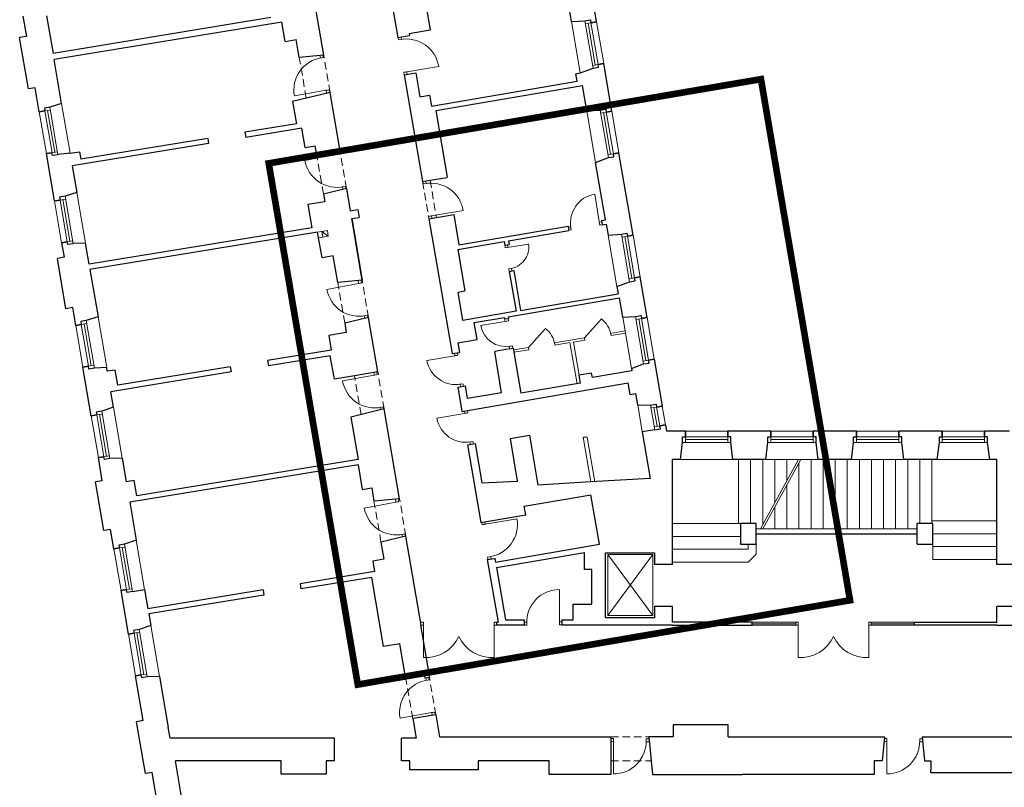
# Model space of a CAD drawing. Header units: centimetres. Extents: x 690840 to 714026, y 27673 to 40762.
# Tile 84 of 162: x 701336 to 701467, y 37499 to 37601. Entities that reach past the tile are written whole.
import ezdxf

# ---------------------------------------------------------------- set-up
doc = ezdxf.new("R2010")
doc.units = ezdxf.units.CM
doc.linetypes.add('DASHED', pattern=[19.05, 12.7, -6.35])
for name, color, linetype, lineweight in [('Drzwi i okna', 51, 'Continuous', 9), ('Kanały wentylacyjne', 3, 'Continuous', 9), ('Przekrojowa', 253, 'Continuous', 25), ('Ramka', 255, 'Continuous', 9), ('S3_obrys zakresu', 1, 'Continuous', 5), ('Widokowa', 140, 'Continuous', 9)]:
    doc.layers.add(name, color=color, linetype=linetype, lineweight=lineweight)

# ---------------------------------------------------------------- blocks, each defined once
blk = doc.blocks.new('zw$2918')
at = {"layer": 'Drzwi i okna', "color": 0}
for p, q in [((1286.2, -1419.9), (1285.2, -1413.4)), ((1295.1, -1418.5), (1286.2, -1419.9)), ((1294.1, -1418.6), (1293, -1412.1)), ((1079.3, -1467.8), (1078.1, -1461.3)), ((1078.3, -1468), (1087.1, -1466.4)), ((1087.1, -1466.4), (1086.1, -1460.7)), ((1309.2, -1504.2), (1300.4, -1505.7)), ((1300.4, -1505.7), (1301.4, -1512.1)), ((1308.2, -1504.4), (1392.6, -1490.5)), ((1309.3, -1510.8), (1308.2, -1504.4)), ((1094.6, -1553.4), (1010.4, -1568.4)), ((1093.6, -1553.5), (1102.4, -1552)), ((1095.9, -1561.1), (1094.6, -1553.4)), ((1102.4, -1552), (1103.7, -1559.1)), ((1120.8, -1715.6), (1122.3, -1723.7)), ((1130.1, -1722.2), (1128.8, -1714.9)), ((1122.3, -1723.7), (1038.2, -1739.1)), ((1121.3, -1723.8), (1130.1, -1722.2)), ((1351.6, -1801.4), (1350.5, -1794.9)), ((1359.5, -1800.1), (1358.4, -1793.6)), ((1137, -1809.3), (1145.8, -1807.7)), ((1138, -1809.1), (1139.1, -1815.5)), ((1145.8, -1807.7), (1146.9, -1813.6)), ((1360.5, -1799.9), (1351.6, -1801.4)), ((1818.8, -1907), (1805.9, -1828.1)), ((1373.6, -1885.8), (1458, -1871.9)), ((1374.6, -1885.7), (1365.7, -1887.1)), ((1365.7, -1887.1), (1366.8, -1893.5)), ((1374.7, -1892.2), (1373.6, -1885.8)), ((1817.9, -1901.6), (1819.4, -1910.5)), ((1824.5, -1901.5), (1818.1, -1902.6)), ((1742.2, -1915), (1735.7, -1916.1)), ((1743.5, -1922.9), (1737, -1924)), ((1742, -1914), (1743.5, -1922.9)), ((1819.4, -1910.5), (1825.8, -1909.4)), ((1568.7, -1970.2), (1567.6, -1963.7)), ((1568.7, -1970.2), (1630.4, -1960.2)), ((1577.6, -1968.8), (1568.7, -1970.2)), ((1575.6, -1969), (1574.5, -1962.5)), ((1585.5, -2025.1), (1578.6, -2026.3)), ((1578.6, -2026.3), (1579.6, -2032.7)), ((1586.5, -2031.5), (1585.5, -2025.1)), ((1179.1, -2056.7), (1180.6, -2064.7)), ((1188.4, -2063.3), (1187.1, -2056.2)), ((1180.6, -2064.7), (1096.5, -2080.2)), ((1179.6, -2064.9), (1188.4, -2063.3)), ((1195.3, -2150.4), (1204.2, -2148.8)), ((1196.3, -2150.2), (1197.3, -2155.8)), ((1204.2, -2148.8), (1205.2, -2154.5)), ((1568.4, -2165.1), (1567.3, -2158.6)), ((1568.4, -2165.1), (1577.2, -2163.6)), ((1577.2, -2163.6), (1576.2, -2157.1)), ((1572.8, -2164.4), (1503.7, -2175.8)), ((1579.3, -2231.1), (1588.2, -2229.7)), ((1580.4, -2237.5), (1579.3, -2231.1)), ((1588.2, -2229.7), (1589.2, -2236.1)), ((1440.3, -2254.8), (1361.5, -2268.6)), ((1434.7, -2249.2), (1435.8, -2255.6)), ((1434.8, -2255.8), (1443.7, -2254.2)), ((1443.7, -2254.2), (1442.6, -2247.8)), ((1222, -2307.2), (1137.9, -2322.7)), ((1220.8, -2300.3), (1222, -2307.2)), ((1221.1, -2307.4), (1229.9, -2305.8)), ((1229.9, -2305.8), (1228.6, -2298.7)), ((1448.1, -2331.5), (1456.9, -2330)), ((1449.1, -2331.4), (1450.2, -2337.9)), ((1456.9, -2330), (1458.1, -2336.5)), ((1236.8, -2392.9), (1245.6, -2391.2)), ((1237.8, -2392.7), (1238.9, -2399)), ((1245.6, -2391.2), (1246.7, -2397)), ((1466.6, -2407.6), (1387.8, -2421.4)), ((1461, -2402), (1462.2, -2408.4)), ((1461.2, -2408.5), (1470, -2407)), ((1470, -2407), (1468.9, -2400.6)), ((1474.4, -2484.3), (1483.3, -2482.8)), ((1475.4, -2484.1), (1476.5, -2490.6)), ((1483.3, -2482.8), (1484.4, -2489.3)), ((1279.5, -2643.3), (1195.4, -2658.8)), ((1278, -2635.3), (1279.5, -2643.3)), ((1278.5, -2643.5), (1287.4, -2641.9)), ((1287.4, -2641.9), (1286, -2634.6)), ((1507.8, -2703.3), (1506.6, -2696.3)), ((1516.7, -2701.7), (1507.8, -2703.3)), ((1514.5, -2695), (1515.7, -2701.9)), ((1515.7, -2701.9), (1600, -2687.6)), ((1294.2, -2729), (1303.1, -2727.4)), ((1295.2, -2728.8), (1296.4, -2735.1)), ((1303.1, -2727.4), (1304.2, -2733.2)), ((1531.2, -2787.4), (1522.3, -2788.9)), ((1522.3, -2788.9), (1523.3, -2794.9)), ((1530.2, -2787.6), (1531.2, -2793.6)), ((1712.5, -2960), (1712.1, -2874.5)), ((1352.7, -2961.1), (1346.2, -2961.1)), ((1346.2, -2969.1), (1352.6, -2969.1)), ((1352.6, -2969.1), (1352.5, -3054.6)), ((1352.6, -2970.1), (1352.7, -2961.1)), ((1539.7, -2970.1), (1539.7, -2961.1)), ((1539.7, -2961.1), (1546.2, -2961.1)), ((1546.2, -2969.1), (1539.7, -2969.1)), ((1539.7, -2969.1), (1539.8, -3054.6)), ((1625.6, -2960.5), (1619, -2960.5)), ((1625.6, -2968.5), (1619, -2968.5)), ((1625.6, -2959.5), (1625.6, -2968.5)), ((1712.5, -2959), (1712.5, -2968)), ((1719, -2960), (1712.5, -2960)), ((1712.5, -2968), (1719, -2968)), ((2344.7, -2961.1), (2338.2, -2961.1)), ((2338.2, -2969.1), (2344.7, -2969.1)), ((2344.7, -2969.1), (2344.6, -3054.6)), ((2344.7, -2970.1), (2344.7, -2961.1)), ((2531.8, -2970.1), (2531.7, -2961.1)), ((2531.7, -2961.1), (2538.2, -2961.1)), ((2538.2, -2969.1), (2531.8, -2969.1)), ((2531.8, -2969.1), (2531.9, -3054.6)), ((1359.2, -3114.6), (1358.2, -3109)), ((1358.2, -3114.8), (1367, -3113.2)), ((1367, -3113.2), (1366, -3107.4)), ((1374.5, -3200.2), (1290.3, -3215.2)), ((1373.5, -3200.3), (1382.3, -3198.7)), ((1375.7, -3207.2), (1374.5, -3200.2)), ((1382.3, -3198.7), (1383.6, -3205.9)), ((1855.3, -3269), (1848.8, -3269)), ((1848.8, -3277), (1855.3, -3277)), ((1855.3, -3277), (1855.1, -3362.5)), ((1855.3, -3278), (1855.3, -3269)), ((1942.2, -3278.2), (1942.2, -3269.2)), ((1942.2, -3269.2), (1948.8, -3269.2)), ((1942.2, -3277.2), (1950.1, -3277.2)), ((2571.6, -3277), (2579.4, -3277)), ((2579.4, -3269), (2572.9, -3269)), ((2579.4, -3277), (2579.3, -3362.5)), ((2579.4, -3278), (2579.4, -3269)), ((2666.3, -3278.2), (2666.3, -3269.2)), ((2666.3, -3269.2), (2672.9, -3269.2)), ((2666.3, -3277.2), (2674.2, -3277.2))]:
    blk.add_line(p, q, dxfattribs=at)
at = {"layer": 'Drzwi i okna', "color": 0, "ltscale": 1.6}
for p, q in [((1778.9, -2208.5), (1823.5, -2158.4)), ((1630.6, -2233.8), (1675.1, -2183.8))]:
    blk.add_line(p, q, dxfattribs=at)
for centre, radius, start, end in [((1307, -1504.4), 86.7, 9.2331, 100.8437), ((1095.7, -1553), 86.7, 98.6519, 190.2626), ((1123.5, -1723.6), 86.7, 190.2929, 281.9036), ((1372.3, -1885.9), 86.7, 9.2331, 100.8437), ((1573.2, -1968.6), 57.8, 276.9522, 8.388), ((1181.8, -2064.7), 86.7, 190.2929, 281.9036), ((1787, -2208.6), 62, 8.3094, 53.9766), ((1638.7, -2234), 62, 8.3094, 53.9766), ((1223.3, -2307.2), 86.7, 190.2929, 281.9036), ((1280.8, -2643.3), 86.7, 190.2929, 281.9036), ((1514.5, -2702.3), 86.7, 278.1541, 9.7648), ((1712.3, -2961.3), 86.7, 90.1458, 181.7564), ((1359.1, -2959.4), 95.4, 266.0716, 335.8764), ((1533.3, -2959.4), 95.4, 204.1236, 273.9284), ((2351.1, -2959.4), 95.4, 266.0716, 335.8764), ((2525.3, -2959.4), 95.4, 204.1236, 273.9284), ((1375.7, -3199.7), 86.7, 98.6519, 190.2626), ((1855.5, -3275.8), 86.7, 269.7794, 1.39), ((2579.6, -3275.8), 86.7, 269.7794, 1.39)]:
    blk.add_arc(centre, radius, start, end, dxfattribs=at)
at = {"layer": 'Drzwi i okna', "color": 0}
for centre, radius, start, end in [((1292.2, -1427.9), 78.2, 277.7082, 281.0068), ((1084.2, -1475.9), 78.2, 278.4889, 281.7875), ((1139.7, -1799.9), 78.2, 98.7681, 102.0666), ((1819.3, -1904.7), 77.8, 99.9306, 189.3047), ((1357.5, -1809.3), 78.2, 277.7082, 281.0068), ((1741.5, -1918.6), 78.2, 7.6634, 10.962), ((1198.1, -2141), 78.2, 98.7681, 102.0666), ((1570.3, -2164.2), 67.5, 189.8932, 279.8733), ((1569.9, -2153.5), 78.2, 277.7578, 281.0564), ((1452.6, -2332), 78.2, 98.2531, 101.5517), ((1437.9, -2254.4), 77.8, 190.5203, 279.8944), ((1239.5, -2383.4), 78.2, 98.7681, 102.0666), ((1464.2, -2407.1), 77.8, 190.5203, 279.8944), ((1479, -2484.8), 78.2, 98.2531, 101.5517), ((1297, -2719.6), 78.2, 98.7681, 102.0666), ((1525.4, -2779.5), 78.2, 97.9911, 101.2896), ((1430.8, -2965.8), 78.2, 178.2653, 181.5639), ((1461.5, -2965.8), 78.2, 358.4361, 1.7347), ((1634.4, -2963.8), 78.2, 358.6209, 1.9195), ((2422.8, -2965.8), 78.2, 178.2653, 181.5639), ((2453.6, -2965.8), 78.2, 358.4361, 1.7347), ((1364.1, -3122.6), 78.2, 278.4889, 281.7875), ((1933.4, -3273.7), 78.2, 178.2545, 181.5531), ((2657.5, -3273.7), 78.2, 178.2545, 181.5531)]:
    blk.add_arc(centre, radius, start, end, dxfattribs=at)
at = {"layer": 'Kanały wentylacyjne', "color": 0}
for p, q in [((1093.3, -1925.2), (1072.1, -1928.8)), ((1083.1, -1926.9), (1097.9, -1924.4)), ((1085.7, -1941.7), (1083.1, -1926.9)), ((1083.1, -1926.9), (1100.4, -1939.1)), ((1097.9, -1924.4), (1100.4, -1939.1)), ((1095.9, -1939.9), (1074.7, -1943.6)), ((1100.4, -1939.1), (1085.7, -1941.7))]:
    blk.add_line(p, q, dxfattribs=at)
at = {"layer": 'Przekrojowa', "color": 0, "ltscale": 1.6}
for p, q in [((1228.6, -1087.3), (1284.5, -1413.5)), ((1810.6, -1372), (1765.9, -1110.8)), ((1088.2, -1460.3), (1044.3, -1204)), ((1744.4, -1371.7), (1726.2, -1265.1)), ((1360.5, -1336.6), (1370.3, -1393.8)), ((291.7, -1357.4), (300.8, -1410.7)), ((354.4, -1356.4), (371.4, -1455.7)), ((948.4, -1361.1), (371.4, -1455.7)), ((977.1, -1372.9), (374.1, -1471.7)), ((985.8, -1424), (977.1, -1372.9)), ((1744.4, -1371.7), (1780, -1369.3)), ((1314.1, -1403.4), (1370.3, -1393.8)), ((1314.1, -1403.4), (1314.9, -1408.3)), ((300.8, -1410.7), (283, -1413.7)), ((306.3, -1549.7), (283, -1413.7)), ((985.8, -1424), (1015.4, -1419)), ((1023.5, -1466.3), (1015.4, -1419)), ((1284.5, -1413.5), (1314.9, -1408.3)), ((394, -1588), (374.1, -1471.7)), ((1088.2, -1460.3), (1023.5, -1466.3)), ((1851, -1608.5), (1829.5, -1482.4)), ((1301.4, -1512.1), (1331.8, -1506.9)), ((1301.4, -1512.1), (1349.9, -1795)), ((1331.8, -1506.9), (1342.8, -1571)), ((1755.8, -1509.6), (1767.7, -1507.6)), ((1759.2, -1529.2), (1755.8, -1509.6)), ((1767.7, -1507.6), (1801.4, -1495)), ((1373.3, -1595.2), (1759.2, -1529.2)), ((324, -1546.7), (306.3, -1549.7)), ((335, -1610.7), (324, -1546.7)), ((1105, -1558.9), (1005.9, -1583.1)), ((1131.6, -1714.6), (1105, -1558.9)), ((1385.2, -1607.3), (1773.4, -1541)), ((1784.9, -1608.2), (1773.4, -1541)), ((394, -1588), (363, -1598.1)), ((1005.9, -1583.1), (1016, -1642.1)), ((1342.8, -1571), (1368.4, -1566.6)), ((1368.4, -1566.6), (1373.3, -1595.2)), ((1385.2, -1607.3), (1415.4, -1783.7)), ((1784.9, -1608.2), (1820.4, -1605.9)), ((1016, -1642.1), (879.6, -1664.5)), ((879.6, -1664.5), (882, -1678.3)), ((1030.2, -1654), (882, -1678.3)), ((1039, -1705.1), (1030.2, -1654)), ((783.3, -1694.4), (422.3, -1753.6)), ((780.9, -1680.6), (444.6, -1735.8)), ((780.9, -1680.6), (783.3, -1694.4)), ((416.6, -1720.1), (384.4, -1723.7)), ((416.6, -1720.1), (441.3, -1716.1)), ((441.3, -1716.1), (444.6, -1735.8)), ((1039, -1705.1), (1065.6, -1700.6)), ((1069, -1720.4), (1065.6, -1700.6)), ((1131.6, -1714.6), (1069, -1720.4)), ((1907.2, -1936.8), (1869.9, -1718.9)), ((375.3, -1846.3), (353.9, -1721.1)), ((1808.1, -1744.1), (1841.9, -1731.6)), ((1834, -1895.8), (1808.1, -1744.1)), ((422.3, -1753.6), (434.3, -1823.6)), ((1349.9, -1795), (1369.8, -1791.6)), ((1369.8, -1791.6), (1415.4, -1783.8)), ((434.3, -1823.6), (403.3, -1833.7)), ((1148.5, -1813.2), (1087.4, -1828.1)), ((1148.5, -1813.2), (1158.6, -1872.4)), ((1090.9, -1848.4), (1046.5, -1856)), ((1087.4, -1828.1), (1090.9, -1848.4)), ((1046.5, -1856), (1057, -1917.1)), ((1158.6, -1872.4), (1178.3, -1869)), ((1178.3, -1869), (1181.9, -1889.7)), ((1162.2, -1893.1), (1181.9, -1889.7)), ((1162.2, -1893.1), (1190, -2055.7)), ((1190, -2055.7), (1162.2, -1893.1)), ((1366.8, -1893.5), (1386.7, -1890.1)), ((1366.8, -1893.5), (1427.9, -2250.3)), ((1386.7, -1890.1), (1432.3, -1882.3)), ((1432.3, -1882.3), (1445.9, -1962.2)), ((1823.8, -1897.6), (1834, -1895.8)), ((1823.8, -1897.6), (1825.8, -1909.4)), ((1057, -1917.1), (466.8, -2013.8)), ((1072.1, -1928.8), (469.2, -2027.6)), ((1083.8, -1996.7), (1072.1, -1928.8)), ((1445.9, -1962.2), (1735.1, -1912.7)), ((1577.8, -1951.8), (1737.1, -1924.6)), ((1735.1, -1912.7), (1737.1, -1924.6)), ((1825.8, -1909.4), (1836.1, -1907.7)), ((1836.1, -1907.7), (1841, -1936.4)), ((1443, -1974.9), (1566, -1953.8)), ((1566, -1953.8), (1567.6, -1963.7)), ((1577.8, -1951.8), (1579.5, -1961.7)), ((1841, -1936.4), (1876.5, -1934.1)), ((394.2, -1956.7), (400.7, -1995.2)), ((457.3, -1957.9), (424.7, -1959.2)), ((466.8, -2013.8), (457.3, -1957.9)), ((1443, -1974.9), (1461.8, -2084.3)), ((1567.6, -1963.7), (1579.5, -1961.7)), ((400.7, -1995.2), (383, -1998.2)), ((405.7, -2131.3), (383, -1998.2)), ((1113.3, -1991.7), (1083.8, -1996.7)), ((1125.3, -2061.7), (1113.3, -1991.7)), ((469.2, -2027.6), (490.6, -2152.8)), ((1579.5, -2032.7), (1591.3, -2030.7)), ((1579.5, -2032.7), (1597.6, -2138.1)), ((1591.3, -2030.7), (1609.4, -2136.1)), ((1190, -2055.7), (1125.3, -2061.7)), ((1944.4, -2154.6), (1926, -2047.2)), ((1443.8, -2087.3), (1461.8, -2084.3)), ((1864.2, -2072.4), (1898, -2059.9)), ((1864.2, -2072.4), (1867.6, -2092)), ((1456.6, -2162.2), (1443.8, -2087.3)), ((1576.5, -2153), (1871.2, -2102.6)), ((1609.4, -2136.1), (1867.6, -2092)), ((1880, -2154.2), (1871.2, -2102.6)), ((423.5, -2128.2), (405.7, -2131.3)), ((431.6, -2175.6), (423.5, -2128.2)), ((490.6, -2152.8), (459.6, -2162.9)), ((1206.8, -2154.3), (1143.8, -2169.6)), ((1231.4, -2298.2), (1206.8, -2154.3)), ((1597.6, -2138.1), (1456.6, -2162.2)), ((1486.8, -2168.3), (1566.6, -2154.7)), ((1566.6, -2154.7), (1567.3, -2158.6)), ((1567.3, -2158.6), (1577.1, -2156.9)), ((1576.5, -2153), (1577.1, -2156.9)), ((1880, -2154.2), (1913.8, -2152)), ((1143.8, -2169.6), (1148, -2194.6)), ((1494.4, -2212.7), (1486.8, -2168.3)), ((1148, -2194.6), (1101.7, -2202.5)), ((1101.7, -2202.5), (1108.3, -2241.1)), ((1443.7, -2221.3), (1494.4, -2212.7)), ((1108.3, -2241.1), (939.6, -2268.7)), ((1443.7, -2221.3), (1448.1, -2246.9)), ((1580.4, -2237.5), (1540.9, -2244.3)), ((1580.4, -2237.5), (1590.2, -2235.8)), ((1590.2, -2235.8), (1610, -2355.2)), ((1105.7, -2255.7), (942.1, -2282.5)), ((1116.4, -2317.8), (1105.7, -2255.7)), ((1427.9, -2250.3), (1448.1, -2246.9)), ((1559.1, -2353.8), (1540.9, -2244.3)), ((1963.3, -2265), (1984.5, -2389.1)), ((472.5, -2415.1), (450.5, -2285.9)), ((513.6, -2287.2), (481, -2288.5)), ((515.2, -2297), (513.6, -2287.2)), ((536, -2293.6), (515.2, -2297)), ((542.8, -2333.8), (536, -2293.6)), ((840.9, -2284.9), (542.8, -2333.8)), ((840.9, -2284.9), (843.2, -2298.7)), ((939.6, -2268.7), (941.9, -2282.5)), ((1903.1, -2289.6), (1935.3, -2277.7)), ((1903.1, -2289.6), (1904.2, -2295.8)), ((843.2, -2298.7), (524.5, -2351)), ((1169.6, -2308.7), (1116.4, -2317.8)), ((1231.4, -2298.2), (1169.6, -2308.7)), ((1797.7, -2301.8), (1764.2, -2307.5)), ((1767.8, -2328.2), (1764.2, -2307.5)), ((1799.8, -2313.6), (1797.7, -2301.8)), ((1904.2, -2295.8), (1799.8, -2313.6)), ((1443.1, -2339), (1463.3, -2335.6)), ((1443.1, -2339), (1454.1, -2403.1)), ((1468.9, -2369.2), (1463.3, -2335.6)), ((1607.4, -2376.9), (1894.2, -2327.9)), ((1767.8, -2328.2), (1610, -2355.2)), ((1899.4, -2358.5), (1894.2, -2327.9)), ((531.5, -2392.3), (524.5, -2351)), ((1559.1, -2353.8), (1468.9, -2369.2)), ((1899.4, -2358.5), (1914.5, -2355.9)), ((1919.6, -2385.9), (1914.5, -2355.9)), ((531.5, -2392.3), (500.6, -2402.4)), ((1248.3, -2396.7), (1159.9, -2418.3)), ((1288.9, -2634.3), (1248.3, -2396.7)), ((1474.3, -2399.7), (1607.4, -2376.9)), ((1919.6, -2385.9), (1953.9, -2386.5)), ((1159.9, -2418.3), (1179.1, -2530.4)), ((1454.1, -2403.1), (1474.3, -2399.7)), ((1993, -2438.8), (1993.9, -2444.3)), ((1993, -2438.8), (1995.8, -2455.3)), ((1581.5, -2474.7), (1632.8, -2465.9)), ((1581.5, -2474.7), (1599.9, -2582.3)), ((1632.8, -2465.9), (1655.4, -2598)), ((1965, -2451.5), (1931.8, -2457.2)), ((1931.8, -2457.2), (1952.9, -2580.6)), ((1931.8, -2457.2), (1932.7, -2462.3)), ((2046.2, -2455.3), (1995.8, -2455.3)), ((2272.2, -2455.3), (2158.2, -2455.3)), ((2499.2, -2455.3), (2384.2, -2455.3)), ((2726.2, -2455.3), (2611.2, -2455.3)), ((2903.8, -2455.3), (2838.2, -2455.3)), ((1469.3, -2491.8), (1489.5, -2488.4)), ((1469.3, -2491.8), (1504.5, -2696.8)), ((1489.5, -2488.4), (1507.2, -2591.9)), ((2032.6, -2530.3), (2038.4, -2485.1)), ((2171.7, -2530.3), (2166, -2485.1)), ((2258.6, -2530.3), (2264.4, -2485.1)), ((2397.7, -2530.3), (2392, -2485.1)), ((2485.6, -2530.3), (2491.4, -2485.1)), ((2624.7, -2530.3), (2619, -2485.1)), ((2712.6, -2530.3), (2718.4, -2485.1)), ((2851.7, -2530.3), (2846, -2485.1)), ((501.9, -2586.6), (491.4, -2525.5)), ((554.5, -2526.7), (522, -2528)), ((554.5, -2526.7), (565.3, -2589.8)), ((1179.2, -2544.6), (574.5, -2643.7)), ((1179.1, -2530.4), (592.9, -2626.5)), ((1179.2, -2544.6), (1190.3, -2609.6)), ((2011.9, -2808.1), (2011.9, -2530.3)), ((2032.6, -2530.3), (2011.9, -2530.3)), ((2258.6, -2530.3), (2171.7, -2530.3)), ((2485.6, -2530.3), (2397.7, -2530.3)), ((2712.6, -2530.3), (2624.7, -2530.3)), ((2870.9, -2530.3), (2851.7, -2530.3)), ((2870.9, -2808.1), (2870.9, -2530.3)), ((1952.9, -2580.6), (1795.1, -2589.8)), ((501.9, -2586.6), (484.1, -2589.6)), ((506.2, -2718.7), (484.1, -2589.6)), ((586, -2586.4), (565.3, -2589.8)), ((592.9, -2626.5), (586, -2586.4)), ((1190.3, -2609.6), (1215.2, -2605.3)), ((1215.2, -2605.3), (1221.2, -2640.6)), ((1507.2, -2591.9), (1600.9, -2588.2)), ((1599.9, -2582.3), (1600.9, -2588.2)), ((1795.1, -2589.8), (1655.4, -2598)), ((1619.4, -2653.9), (1764.3, -2629.1)), ((1764.3, -2629.1), (1795.8, -2623.7)), ((1818.2, -2754.8), (1795.8, -2623.7)), ((574.5, -2643.7), (591.7, -2744.2)), ((1288.9, -2634.3), (1221.2, -2640.6)), ((1623.2, -2676.5), (1619.4, -2653.9)), ((1524.7, -2693.4), (1623.2, -2676.5)), ((1504.5, -2696.8), (1524.7, -2693.4)), ((2191.9, -2699.8), (2191.9, -2754.8)), ((2232.9, -2699.8), (2191.9, -2699.8)), ((2232.9, -2754.8), (2232.9, -2699.8)), ((2659.9, -2754.8), (2659.9, -2699.8)), ((2700.9, -2699.8), (2659.9, -2699.8)), ((2700.9, -2754.8), (2700.9, -2699.8)), ((523.9, -2715.7), (506.2, -2718.7)), ((532.7, -2767), (523.9, -2715.7)), ((1305.8, -2732.9), (1239.8, -2748.9)), ((1346.2, -2969.1), (1305.8, -2732.9)), ((2232.9, -2726.8), (2659.9, -2726.8)), ((591.7, -2744.2), (560.7, -2754.3)), ((1239.8, -2748.9), (1247.6, -2794.5)), ((1543.2, -2801.8), (1818.2, -2754.8)), ((2191.9, -2754.8), (2232.9, -2754.8)), ((2659.9, -2754.8), (2700.9, -2754.8)), ((1545.7, -2816.2), (1778.5, -2776.4)), ((1778.5, -2821.3), (1778.5, -2776.4)), ((1834.3, -2949.8), (1834.3, -2777)), ((1834.3, -2777), (1963.9, -2777)), ((1963.9, -2777), (1963.9, -2808.1)), ((1247.6, -2794.5), (1218, -2799.6)), ((1218, -2799.6), (1222.7, -2827.2)), ((1521.4, -2795.4), (1541.5, -2792)), ((1521.4, -2795.4), (1549.7, -2961.1)), ((1541.6, -2791.9), (1543.2, -2801.8)), ((2011.9, -2808.1), (1963.9, -2808.1)), ((2918.9, -2808.1), (2870.9, -2808.1)), ((1222.7, -2827.2), (1025.6, -2859.6)), ((1545.7, -2816.2), (1569.5, -2955.1)), ((1798.5, -2821.3), (1778.5, -2821.3)), ((1798.5, -2913.3), (1798.5, -2821.3)), ((1025.6, -2859.6), (1028, -2873.1)), ((1215.3, -2842.4), (1028, -2873.1)), ((1246.6, -3025.7), (1215.3, -2842.4)), ((571.3, -2992.7), (551.6, -2877.4)), ((582.2, -2880), (614, -2874.6)), ((614, -2874.6), (622.7, -2925.6)), ((927.6, -2875.6), (622.7, -2925.6)), ((930, -2889.1), (625, -2939.1)), ((927.6, -2875.6), (930, -2889.1)), ((1748.5, -2955.1), (1748.5, -2913.3)), ((1748.5, -2913.3), (1798.5, -2913.3)), ((2011.9, -2919.1), (1963.9, -2919.1)), ((1963.9, -2919.1), (1963.9, -2949.8)), ((2011.9, -2961.1), (2011.9, -2919.1)), ((2870.9, -2961.1), (2870.9, -2919.1)), ((2918.9, -2919.1), (2870.9, -2919.1)), ((625, -2939.1), (630.3, -2970)), ((630.3, -2970), (599.3, -2980)), ((627.8, -2955), (630.3, -2970)), ((1344.5, -2969.1), (1368.1, -3107.1)), ((1346.2, -2969.1), (1344.5, -2969.1)), ((1546.2, -2969.1), (1546.2, -2961.1)), ((1546.2, -2961.1), (1549.7, -2961.1)), ((1619, -2969.1), (1546.2, -2969.1)), ((1569.5, -2955.1), (1619, -2955.1)), ((1619, -2955.1), (1619, -2969.1)), ((1719, -2955.1), (1748.5, -2955.1)), ((1719, -2955.1), (1719, -2969.1)), ((1787.9, -2969.1), (1719, -2969.1)), ((2011.9, -2969.1), (1787.9, -2969.1)), ((1963.9, -2949.8), (1834.3, -2949.8)), ((1999.9, -2969.1), (1996.9, -2969.1)), ((2222.8, -2961.1), (2011.9, -2961.1)), ((2011.9, -2969.1), (2222.8, -2969.1)), ((2222.8, -2969.1), (2222.8, -2961.1)), ((2652.8, -2969.1), (2652.8, -2961.1)), ((2652.8, -2961.1), (2870.9, -2961.1)), ((2870.9, -2969.1), (2652.8, -2969.1)), ((2870.9, -2969.1), (3128.8, -2969.1)), ((1290, -3018.3), (1246.6, -3025.7)), ((1305.1, -3106.7), (1290, -3018.3)), ((1354.4, -3098.3), (1305.1, -3106.7)), ((1354.4, -3098.3), (1356.3, -3109.1)), ((610.4, -3221.4), (590.2, -3103.1)), ((653.3, -3104.3), (620.7, -3105.6)), ((653.3, -3104.3), (676.4, -3239.5)), ((1368.1, -3107.1), (1356.3, -3109.1)), ((1384.9, -3205.7), (1323.8, -3216.1)), ((1384.9, -3205.7), (1394.9, -3264.1)), ((610.4, -3221.4), (592.7, -3224.4)), ((616.1, -3361.4), (592.7, -3224.4)), ((1323.8, -3216.1), (1332.6, -3267.4)), ((2158.9, -3232.8), (2013.9, -3232.8)), ((2013.9, -3232.8), (2013.9, -3264.1)), ((2158.9, -3264.1), (2158.9, -3232.8)), ((681.2, -3267.4), (676.4, -3239.5)), ((1116.8, -3267.4), (681.2, -3267.4)), ((1116.8, -3328.1), (1116.8, -3267.4)), ((1332.6, -3267.4), (1293.8, -3267.4)), ((1293.8, -3328.1), (1293.8, -3267.4)), ((1394.9, -3264.1), (1848.8, -3264.1)), ((1848.8, -3264.1), (1848.8, -3328.1)), ((2013.9, -3264.1), (1948.8, -3264.1)), ((1948.8, -3264.3), (1958.7, -3363.7)), ((2158.9, -3264.1), (2572.9, -3264.1)), ((2572.9, -3264.1), (2566.6, -3327.7)), ((2672.9, -3264.1), (3384.5, -3264.1)), ((2672.9, -3264.1), (2679.3, -3327.7)), ((717.2, -3454.7), (695.6, -3328.1)), ((975.8, -3328.1), (695.6, -3328.1)), ((975.8, -3363.1), (975.8, -3328.1)), ((1116.8, -3328.1), (1094.8, -3328.1)), ((1094.8, -3328.1), (1094.8, -3363.1)), ((1315.8, -3328.1), (1293.8, -3328.1)), ((1315.8, -3351.7), (1315.8, -3328.1)), ((1684.8, -3328.1), (1496.8, -3328.1)), ((1496.8, -3328.1), (1496.8, -3351.7)), ((1684.8, -3363.7), (1684.8, -3328.1)), ((1848.8, -3328.1), (1848.8, -3363.7)), ((2566.6, -3327.7), (2545.9, -3327.7)), ((2545.9, -3327.7), (2545.9, -3363.7)), ((2679.3, -3327.7), (2695.9, -3327.7)), ((2695.9, -3327.7), (2695.9, -3351.7)), ((633.8, -3358.4), (616.1, -3361.4)), ((654.4, -3478.6), (633.8, -3358.4)), ((1094.8, -3363.1), (975.8, -3363.1)), ((1496.8, -3351.7), (1315.8, -3351.7)), ((2695.9, -3359.7), (2695.9, -3351.7)), ((2855.7, -3359.7), (2695.9, -3359.7)), ((3319.7, -3359.7), (2855.7, -3359.7)), ((1848.8, -3363.7), (1684.8, -3363.7)), ((1958.7, -3363.7), (2196.9, -3363.7)), ((2545.9, -3363.7), (2196.9, -3363.7))]:
    blk.add_line(p, q, dxfattribs=at)
at = {"layer": 'Przekrojowa', "color": 0}
for p, q in [((1780, -1369.3), (1794.5, -1366.8)), ((1794.5, -1366.8), (1795.9, -1374.5)), ((1795.9, -1374.5), (1810.6, -1372)), ((1810.6, -1372), (1795.9, -1374.5)), ((1814.7, -1484.9), (1829.5, -1482.4)), ((1829.5, -1482.4), (1814.7, -1484.9)), ((1816, -1492.5), (1814.7, -1484.9)), ((1801.4, -1495), (1816, -1492.5)), ((349.7, -1608.2), (335, -1610.7)), ((335, -1610.7), (349.7, -1608.2)), ((363, -1598.1), (348.4, -1600.6)), ((348.4, -1600.6), (349.7, -1608.2)), ((1820.4, -1605.9), (1835, -1603.4)), ((1835, -1603.4), (1836.3, -1611.1)), ((1836.3, -1611.1), (1851, -1608.5)), ((1851, -1608.5), (1836.3, -1611.1)), ((368.6, -1718.6), (353.9, -1721.1)), ((353.9, -1721.1), (368.6, -1718.6)), ((369.9, -1726.3), (368.6, -1718.6)), ((1855.2, -1721.5), (1869.9, -1718.9)), ((1869.9, -1718.9), (1855.2, -1721.5)), ((384.5, -1723.8), (369.9, -1726.3)), ((1841.9, -1731.6), (1856.5, -1729.1)), ((1856.5, -1729.1), (1855.2, -1721.5)), ((390, -1843.8), (375.3, -1846.3)), ((375.3, -1846.3), (390, -1843.8)), ((403.3, -1833.7), (388.7, -1836.1)), ((388.7, -1836.1), (390, -1843.8)), ((408.9, -1954.2), (394.2, -1956.7)), ((394.2, -1956.7), (408.9, -1954.2)), ((410.2, -1961.9), (408.9, -1954.2)), ((1876.5, -1934.1), (1891.1, -1931.7)), ((1891.1, -1931.7), (1892.4, -1939.3)), ((1892.4, -1939.3), (1907.2, -1936.8)), ((1907.2, -1936.8), (1892.4, -1939.3)), ((424.8, -1959.4), (410.2, -1961.9)), ((1898, -2059.9), (1912.6, -2057.4)), ((1911.3, -2049.7), (1926, -2047.2)), ((1926, -2047.2), (1911.3, -2049.7)), ((1912.6, -2057.4), (1911.3, -2049.7)), ((459.6, -2162.9), (445, -2165.4)), ((1913.8, -2152), (1928.4, -2149.5)), ((1928.4, -2149.5), (1929.7, -2157.2)), ((1929.7, -2157.2), (1944.4, -2154.6)), ((1944.4, -2154.6), (1929.7, -2157.2)), ((446.3, -2173), (431.6, -2175.6)), ((431.6, -2175.6), (446.3, -2173)), ((445, -2165.4), (446.3, -2173)), ((1948.6, -2267.6), (1963.3, -2265)), ((1963.3, -2265), (1948.6, -2267.6)), ((1949.9, -2275.2), (1948.6, -2267.6)), ((465.2, -2283.4), (450.5, -2285.9)), ((450.5, -2285.9), (465.2, -2283.4)), ((466.5, -2291.1), (465.2, -2283.4)), ((481.1, -2288.6), (466.5, -2291.1)), ((1935.3, -2277.7), (1949.9, -2275.2)), ((1953.9, -2386.5), (1968.5, -2384)), ((1953.9, -2386.5), (1968.5, -2384)), ((1968.5, -2384), (1969.8, -2391.6)), ((1969.8, -2391.6), (1984.5, -2389.1)), ((1984.5, -2389.1), (1969.8, -2391.6)), ((487.3, -2412.6), (472.5, -2415.1)), ((472.5, -2415.1), (487.3, -2412.6)), ((500.6, -2402.4), (486, -2404.9)), ((486, -2404.9), (487.3, -2412.6)), ((1965, -2451.5), (1979.6, -2449)), ((1978.3, -2441.4), (1993, -2438.8)), ((1993, -2438.8), (1978.3, -2441.4)), ((1979.6, -2449), (1978.3, -2441.4)), ((2038.4, -2485.1), (2038.4, -2470.3)), ((2038.4, -2470.3), (2046.2, -2470.3)), ((2046.2, -2470.3), (2046.2, -2455.3)), ((2046.2, -2455.3), (2046.2, -2470.3)), ((2158.2, -2470.3), (2158.2, -2455.3)), ((2158.2, -2455.3), (2158.2, -2470.3)), ((2166, -2470.3), (2158.2, -2470.3)), ((2166, -2485.1), (2166, -2470.3)), ((2264.4, -2485.1), (2264.4, -2470.3)), ((2264.4, -2470.3), (2272.2, -2470.3)), ((2272.2, -2470.3), (2272.2, -2455.3)), ((2272.2, -2455.3), (2272.2, -2470.3)), ((2384.2, -2470.3), (2384.2, -2455.3)), ((2384.2, -2455.3), (2384.2, -2470.3)), ((2392, -2470.3), (2384.2, -2470.3)), ((2392, -2485.1), (2392, -2470.3)), ((2491.4, -2485.1), (2491.4, -2470.3)), ((2491.4, -2470.3), (2499.2, -2470.3)), ((2499.2, -2470.3), (2499.2, -2455.3)), ((2499.2, -2455.3), (2499.2, -2470.3)), ((2611.2, -2470.3), (2611.2, -2455.3)), ((2611.2, -2455.3), (2611.2, -2470.3)), ((2619, -2470.3), (2611.2, -2470.3)), ((2619, -2485.1), (2619, -2470.3)), ((2718.4, -2485.1), (2718.4, -2470.3)), ((2718.4, -2470.3), (2726.2, -2470.3)), ((2726.2, -2470.3), (2726.2, -2455.3)), ((2726.2, -2455.3), (2726.2, -2470.3)), ((2838.2, -2470.3), (2838.2, -2455.3)), ((2838.2, -2455.3), (2838.2, -2470.3)), ((2846, -2470.3), (2838.2, -2470.3)), ((2846, -2485.1), (2846, -2470.3)), ((506.1, -2523), (491.4, -2525.5)), ((491.4, -2525.5), (506.1, -2523)), ((507.5, -2530.6), (506.1, -2523)), ((522, -2528.1), (507.5, -2530.6)), ((560.7, -2754.3), (546.1, -2756.8)), ((546.1, -2756.8), (547.4, -2764.4)), ((547.4, -2764.4), (532.7, -2767)), ((532.7, -2767), (547.4, -2764.4)), ((566.3, -2874.8), (551.6, -2877.4)), ((551.6, -2877.4), (566.3, -2874.8)), ((567.6, -2882.5), (566.3, -2874.8)), ((582.2, -2880), (567.6, -2882.5)), ((586, -2990.2), (571.3, -2992.7)), ((571.3, -2992.7), (586, -2990.2)), ((599.3, -2980), (584.7, -2982.5)), ((584.7, -2982.5), (586, -2990.2)), ((604.9, -3100.6), (590.2, -3103.1)), ((590.2, -3103.1), (604.9, -3100.6)), ((606.2, -3108.2), (604.9, -3100.6)), ((620.8, -3105.7), (606.2, -3108.2))]:
    blk.add_line(p, q, dxfattribs=at)
at = {"layer": 'Widokowa', "color": 0, "ltscale": 1.6}
for p, q in [((1767.6, -1507.4), (1744.4, -1371.7)), ((1829.5, -1482.4), (1810.6, -1372)), ((394, -1588), (416.6, -1720.1)), ((335, -1610.7), (353.9, -1721.1)), ((1808.1, -1744.1), (1784.9, -1608.2)), ((1869.9, -1718.9), (1851, -1608.5)), ((434.3, -1823.6), (457.3, -1957.9)), ((375.3, -1846.3), (394.2, -1956.7)), ((1864.2, -2072.4), (1841, -1936.4)), ((1926, -2047.2), (1907.2, -1936.8)), ((490.6, -2152.8), (513.6, -2287.2)), ((1903.1, -2289.6), (1880, -2154.2)), ((1963.3, -2265), (1944.4, -2154.6)), ((431.6, -2175.6), (450.5, -2285.9)), ((1778.9, -2208.5), (1699.5, -2222)), ((1779.9, -2214.4), (1749.2, -2219.6)), ((1779.9, -2214.4), (1778.9, -2208.5)), ((1886.2, -2190.1), (1847.9, -2196.7)), ((1848.9, -2202.6), (1847.9, -2196.7)), ((1887.1, -2196.1), (1848.9, -2202.6)), ((1630.6, -2233.8), (1591, -2240.6)), ((1631.6, -2239.8), (1592, -2246.5)), ((1631.6, -2239.8), (1630.6, -2233.8)), ((1700.6, -2228), (1699.5, -2222)), ((1740.3, -2221.2), (1700.6, -2228)), ((1758.9, -2329.8), (1740.3, -2221.2)), ((1764.2, -2307.5), (1749.2, -2219.6)), ((531.5, -2392.3), (554.5, -2526.7)), ((1919.6, -2385.9), (1931.8, -2457.2)), ((1984.5, -2389.1), (1993, -2438.8)), ((472.5, -2415.1), (491.4, -2525.5)), ((1774.9, -2471.5), (1785.9, -2470.9)), ((1774.9, -2471.5), (1795.2, -2589.8)), ((1785.9, -2470.9), (1806.1, -2589.2)), ((2158.2, -2455.3), (2046.2, -2455.3)), ((2384.2, -2455.3), (2272.2, -2455.3)), ((2611.2, -2455.3), (2499.2, -2455.3)), ((2838.2, -2455.3), (2726.2, -2455.3)), ((2177.2, -2530.3), (2027.2, -2530.3)), ((2186.6, -2699.8), (2186.6, -2530.3)), ((2218.6, -2699.8), (2218.6, -2530.3)), ((2244.5, -2713.9), (2345.7, -2530.3)), ((2250.6, -2702.8), (2250.6, -2530.3)), ((2250.6, -2713.9), (2351.9, -2530.3)), ((2403.2, -2530.3), (2253.2, -2530.3)), ((2282.6, -2644.8), (2282.6, -2530.3)), ((2314.6, -2586.8), (2314.6, -2530.3)), ((2346.6, -2713.9), (2346.6, -2539.8)), ((2378.6, -2713.9), (2378.6, -2530.3)), ((2410.6, -2713.9), (2410.6, -2530.3)), ((2442.6, -2713.9), (2442.6, -2530.3)), ((2474.6, -2713.9), (2474.6, -2530.3)), ((2630.2, -2530.3), (2480.2, -2530.3)), ((2506.6, -2713.9), (2506.6, -2530.3)), ((2538.6, -2713.9), (2538.6, -2530.3)), ((2570.6, -2713.9), (2570.6, -2530.3)), ((2602.6, -2713.9), (2602.6, -2530.3)), ((2634.6, -2713.9), (2634.6, -2530.3)), ((2666.6, -2699.8), (2666.6, -2530.3)), ((2698.6, -2699.8), (2698.6, -2530.3)), ((2870.9, -2530.3), (2707.2, -2530.3)), ((2314.6, -2713.9), (2314.6, -2597.8)), ((2282.6, -2713.9), (2282.6, -2655.9)), ((2191.9, -2699.8), (2013.9, -2699.8)), ((2191.9, -2699.8), (2186.6, -2699.8)), ((2868.9, -2692.9), (2698.6, -2692.9)), ((2191.9, -2733.8), (2013.9, -2733.8)), ((2232.9, -2713.9), (2659.9, -2713.9)), ((2868.9, -2726.9), (2700.9, -2726.9)), ((591.7, -2744.2), (614, -2874.6)), ((2212.4, -2767.8), (2212.4, -2754.8)), ((2232.9, -2754.8), (2232.9, -2781.2)), ((2700.9, -2754.8), (2700.9, -2794.9)), ((2868.9, -2760.9), (2700.9, -2760.9)), ((532.7, -2767), (551.6, -2877.4)), ((1959.8, -2781.8), (1840.2, -2943)), ((1959.8, -2943), (1840.2, -2781.8)), ((1959.8, -2781.8), (1840.2, -2781.8)), ((1840.2, -2781.8), (1840.2, -2943)), ((1959.8, -2943), (1959.8, -2781.8)), ((2212.4, -2767.8), (2013.9, -2767.8)), ((2232.9, -2781.2), (2212.4, -2801.8)), ((2212.4, -2801.8), (2013.9, -2801.8)), ((2868.9, -2794.9), (2700.9, -2794.9)), ((1840.2, -2943), (1959.8, -2943)), ((630.3, -2970), (653.3, -3104.3)), ((2222.8, -2961.1), (2338.2, -2961.1)), ((2222.8, -2965.1), (2338.2, -2965.1)), ((2222.8, -2969.1), (2338.2, -2969.1)), ((2338.2, -2961.1), (2338.2, -2969.1)), ((2538.2, -2961.1), (2652.8, -2961.1)), ((2538.2, -2961.1), (2538.2, -2969.1)), ((2538.2, -2965.1), (2652.8, -2965.1)), ((2538.2, -2969.1), (2652.8, -2969.1)), ((571.3, -2992.7), (590.2, -3103.1))]:
    blk.add_line(p, q, dxfattribs=at)
at = {"layer": 'Widokowa', "color": 0}
for p, q in [((1780, -1369.3), (1801.4, -1495)), ((1795.9, -1374.5), (1781.3, -1377)), ((1788.6, -1375.7), (1807.4, -1486.1)), ((1795.8, -1374.3), (1814.7, -1484.9)), ((1814.7, -1484.9), (1800.1, -1487.4)), ((349.7, -1608.2), (364.3, -1605.7)), ((368.7, -1718.9), (349.7, -1608.2)), ((375.9, -1717.4), (357, -1607)), ((384.5, -1723.8), (363, -1598.1)), ((1820.4, -1605.9), (1841.9, -1731.6)), ((1836.3, -1611.1), (1821.7, -1613.6)), ((1829, -1612.3), (1847.9, -1722.7)), ((1836.3, -1610.8), (1855.2, -1721.5)), ((368.6, -1718.6), (383.2, -1716.1)), ((1855.2, -1721.5), (1840.6, -1724)), ((390, -1843.8), (404.6, -1841.3)), ((408.9, -1954.4), (390, -1843.8)), ((416.2, -1953), (397.3, -1842.6)), ((424.8, -1959.4), (403.3, -1833.7)), ((408.9, -1954.2), (423.5, -1951.7)), ((1876.5, -1934.1), (1898, -2059.9)), ((1892.4, -1939.3), (1877.8, -1941.8)), ((1885.1, -1940.6), (1904, -2051)), ((1892.4, -1939.1), (1911.3, -2049.7)), ((1911.3, -2049.7), (1896.7, -2052.2)), ((481.1, -2288.6), (459.6, -2162.9)), ((1913.8, -2152), (1935.3, -2277.7)), ((1929.7, -2157.2), (1915.1, -2159.7)), ((1922.4, -2158.4), (1941.3, -2268.8)), ((1929.6, -2156.9), (1948.6, -2267.6)), ((446.3, -2173), (460.9, -2170.5)), ((465.2, -2283.7), (446.3, -2173)), ((472.5, -2282.2), (453.6, -2171.8)), ((1948.6, -2267.6), (1934, -2270)), ((465.2, -2283.4), (479.8, -2280.9)), ((1965, -2451.5), (1953.9, -2386.5)), ((1969.8, -2391.6), (1955.2, -2394.1)), ((1971, -2442.6), (1962.5, -2392.9)), ((1978.3, -2441.6), (1969.8, -2391.6)), ((487.3, -2412.6), (501.9, -2410.1)), ((506.2, -2523.2), (487.3, -2412.6)), ((513.4, -2521.7), (494.6, -2411.3)), ((522, -2528.1), (500.6, -2402.4)), ((1978.3, -2441.4), (1963.7, -2443.9)), ((2046, -2470.3), (2158.2, -2470.3)), ((2046.2, -2470.3), (2046.2, -2485.1)), ((2158.2, -2470.3), (2158.2, -2485.1)), ((2272, -2470.3), (2384.2, -2470.3)), ((2272.2, -2470.3), (2272.2, -2485.1)), ((2384.2, -2470.3), (2384.2, -2485.1)), ((2499, -2470.3), (2611.2, -2470.3)), ((2499.2, -2470.3), (2499.2, -2485.1)), ((2611.2, -2470.3), (2611.2, -2485.1)), ((2726, -2470.3), (2838.2, -2470.3)), ((2726.2, -2470.3), (2726.2, -2485.1)), ((2838.2, -2470.3), (2838.2, -2485.1)), ((2038.4, -2485.1), (2166, -2485.1)), ((2046.2, -2477.7), (2158.2, -2477.7)), ((2264.4, -2485.1), (2392, -2485.1)), ((2272.2, -2477.7), (2384.2, -2477.7)), ((2491.4, -2485.1), (2619, -2485.1)), ((2499.2, -2477.7), (2611.2, -2477.7)), ((2718.4, -2485.1), (2846, -2485.1)), ((2726.2, -2477.7), (2838.2, -2477.7)), ((506.1, -2523), (520.7, -2520.5)), ((547.4, -2764.4), (562, -2762)), ((573.6, -2873.6), (554.7, -2763.2)), ((582.2, -2880), (560.7, -2754.3)), ((566.4, -2875.1), (547.4, -2764.4)), ((566.3, -2874.8), (580.9, -2872.3)), ((586, -2990.2), (600.6, -2987.7)), ((605, -3100.8), (586, -2990.2)), ((612.2, -3099.3), (593.3, -2988.9)), ((620.8, -3105.7), (599.3, -2980)), ((604.9, -3100.6), (619.5, -3098.1))]:
    blk.add_line(p, q, dxfattribs=at)
at = {"layer": 'Widokowa', "color": 0, "linetype": 'DASHED', "ltscale": 1.6}
for p, q in [((1042, -1574.3), (1023.5, -1466.3)), ((1105, -1558.9), (1088.2, -1460.3)), ((1087.4, -1828.1), (1069, -1720.4)), ((1148.5, -1813.2), (1131.6, -1714.6)), ((1349.9, -1795), (1366.8, -1893.5)), ((1369.8, -1791.6), (1386.7, -1890.1)), ((1206.8, -2154.3), (1190, -2055.7)), ((1143.8, -2169.6), (1125.3, -2061.7)), ((1187.2, -2411.6), (1169.6, -2308.7)), ((1248.3, -2396.7), (1231.4, -2298.2)), ((1239.8, -2748.9), (1221.2, -2640.6)), ((1305.8, -2732.9), (1288.9, -2634.3)), ((1323.8, -3216.1), (1305.1, -3106.7)), ((1384.9, -3205.7), (1368.1, -3107.1)), ((1848.8, -3264.1), (1948.8, -3264.1)), ((1848.8, -3328.1), (1955.2, -3328.1))]:
    blk.add_line(p, q, dxfattribs=at)

msp = doc.modelspace()

# ---------------------------------------------------------------- linework, layer by layer
at = {"layer": 'S3_obrys zakresu', "color": 1, "ltscale": 1.6, "true_color": 0xff0000, "const_width": 0.877}
msp.add_lwpolyline([(701369.36, 37582), (701434.53, 37593.14), (701446.32, 37524.19), (701381.15, 37513.04)], close=True, dxfattribs=at)

# ---------------------------------------------------------------- block references
at = {"layer": 'Ramka', "color": 251, "xscale": 0.05, "yscale": 0.05, "zscale": 0.05}
msp.add_blockref('zw$2918', (701322.23, 37669.34), dxfattribs=at)

doc.saveas('drawing.dxf')
